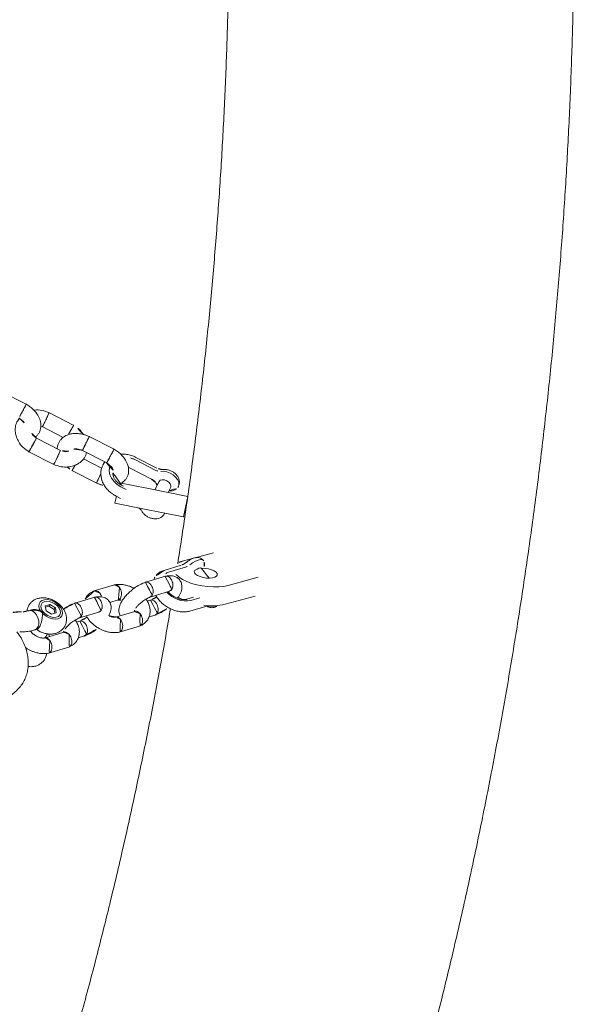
# Model space of a CAD drawing. Extents: x 5459245 to 5462690, y 5971016 to 5972523.
# Tile 158 of 198: x 5462453.637 to 5462453.851, y 5972212.825 to 5972213.204. Entities that reach past the tile are written whole.
import ezdxf

# ---------------------------------------------------------------- set-up
doc = ezdxf.new("R2010")
doc.units = 0
doc.layers.add('A_MAŁA ARCHITEKTURA', color=195, linetype='CONTINUOUS', lineweight=9)

# ---------------------------------------------------------------- blocks, each defined once
blk = doc.blocks.new('A$C43995eb0')
at = {"layer": 'A_MAŁA ARCHITEKTURA', "linetype": 'Continuous'}
for p, q in [((1561.73, 980.38), (1569.81, 971.51)), ((1554.8, 978.02), (1562.88, 969.15)), ((1578.34, 960.58), (1573.64, 965.52)), ((1563.69, 961.4), (1561.69, 957.07)), ((1574.61, 959), (1572.06, 961.69)), ((1572.99, 959.41), (1574.84, 957.47)), ((1559.17, 953.01), (1554.2, 958.45)), ((1562.28, 949.58), (1559.57, 952.57)), ((1564.12, 951.37), (1568.82, 946.43)), ((1564.22, 949.51), (1568.92, 944.56)), ((1580.51, 944.46), (1575.11, 950.14)), ((1587.5, 947.56), (1585.79, 949.36)), ((1570.71, 946.06), (1576.22, 940.26)), ((1581.5, 945.16), (1582.42, 944.19)), ((1597.97, 940.02), (1592.37, 945.91)), ((1539.48, 939.77), (1547.19, 941.92)), ((1547.19, 941.92), (1547.1, 942.22)), ((1551.51, 926.45), (1547.19, 941.92)), ((1588.12, 941.68), (1593.48, 936.04)), ((1543.8, 924.3), (1539.48, 939.77)), ((1589.46, 931.57), (1587.11, 934.05)), ((1541.57, 932.28), (1539.28, 932.28)), ((1582.62, 930.06), (1588.22, 924.17)), ((1600.12, 923.83), (1594.72, 929.52)), ((1539.28, 927.28), (1542.97, 927.28)), ((1554.45, 915.91), (1551.51, 926.45)), ((1590.31, 925.44), (1595.83, 919.64)), ((1607.11, 926.94), (1605.4, 928.73)), ((1617.57, 919.4), (1611.98, 925.29)), ((1535.13, 924.19), (1535.13, 915.08)), ((1536.08, 924.19), (1536.08, 915.08)), ((1539.84, 915.08), (1539.84, 924.19)), ((1546.71, 913.88), (1543.8, 924.3)), ((1601.11, 924.54), (1602.03, 923.57)), ((1607.72, 921.06), (1613.09, 915.41)), ((1547.17, 915.89), (1547.17, 915.08)), ((1547.82, 915.08), (1547.82, 917.39)), ((1551.88, 915.08), (1551.88, 917.03)), ((1551.88, 915.19), (1554.45, 915.91)), ((1599.98, 917), (1599.99, 916.78)), ((1600.89, 913.82), (1602.37, 914.96)), ((1602.73, 914.59), (1601.66, 913.77)), ((1602.37, 914.96), (1603.66, 913.61)), ((1604.1, 916.68), (1604.06, 916.72)), ((1610.99, 916.03), (1611.77, 916.8)), ((1612.98, 915.53), (1611.15, 915.66)), ((1600.71, 911.34), (1600.89, 913.82)), ((1600.71, 911.34), (1602, 909.99)), ((1600.71, 911.34), (1601.47, 911.28)), ((1600.89, 913.82), (1601.66, 913.77)), ((1601.66, 913.77), (1601.47, 911.28)), ((1602.41, 910.3), (1601.47, 911.28)), ((1603.47, 911.13), (1602, 909.99)), ((1603.66, 913.61), (1603.47, 911.13)), ((1612.07, 910.58), (1611.37, 911.31)), ((1603.4, 907.99), (1603.46, 908.03)), ((1536.15, 906.17), (1536.15, 895.32)), ((1542.15, 895.6), (1542.15, 906.05)), ((1544.85, 905.22), (1544.85, 897.32)), ((1550.85, 895.39), (1550.85, 906.24)), ((1605.77, 905.98), (1606.47, 905.25)), ((1606.82, 904.61), (1607.82, 903.55)), ((1607.79, 903.59), (1607.93, 903.5)), ((1535.03, 888.22), (1535.03, 877.37)), ((1545.98, 888.04), (1545.98, 877.62)), ((1551.98, 877.33), (1551.98, 888.18)), ((1541.03, 877.52), (1541.03, 886.67)), ((1541.14, 877), (1541.06, 877.62)), ((1536.15, 868.17), (1536.15, 857.32))]:
    blk.add_line(p, q, dxfattribs=at)
at = {"layer": 'A_MAŁA ARCHITEKTURA', "linetype": 'Continuous', "flags": 128}
for points in [[(1562.88, 969.15), (1563.96, 967.82), (1564.99, 966.22), (1565.96, 964.42), (1566.82, 962.46), (1567.55, 960.41), (1568.13, 958.33), (1568.55, 956.28), (1568.78, 954.32), (1568.82, 952.52), (1568.68, 950.92), (1568.34, 949.58), (1568.23, 949.29)], [(1561.56, 957.16), (1561.55, 957.19), (1561.03, 958.32), (1560.63, 959.54), (1560.4, 960.74), (1560.33, 961.84), (1560.46, 962.73), (1560.75, 963.35), (1561.19, 963.65), (1561.75, 963.6), (1562.37, 963.21), (1563.01, 962.5), (1563.61, 961.55), (1564.13, 960.42), (1564.53, 959.2), (1564.77, 957.99), (1564.83, 956.9)], [(1558.68, 956.47), (1558.61, 956.35), (1558.56, 955.81), (1558.84, 955.16), (1559.42, 954.45), (1560.28, 953.72), (1561.34, 953.03), (1562.52, 952.43)], [(1561.69, 957.07), (1561.7, 956.67), (1562.05, 956.16), (1562.69, 955.63), (1563.48, 955.18)], [(1564.83, 956.9), (1564.71, 956.01), (1564.41, 955.39), (1563.97, 955.09), (1563.44, 955.13)], [(1575.75, 955.97), (1575.75, 954.87), (1575.7, 954.04)], [(1538.05, 934.73), (1537.63, 934.78), (1536.81, 934.6), (1536.04, 934.08), (1535.39, 933.25), (1534.9, 932.17), (1534.6, 930.92), (1534.52, 929.59), (1534.66, 928.28), (1535.02, 927.07), (1535.56, 926.05)], [(1549.19, 934.77), (1549.38, 934.78), (1549.39, 934.78)], [(1539.28, 932.28), (1538.68, 932.09), (1538.18, 931.55), (1537.84, 930.73), (1537.72, 929.78), (1537.84, 928.82), (1538.18, 928.01), (1538.68, 927.47), (1539.28, 927.28), (1539.28, 927.28)], [(1542.47, 907.61), (1543.26, 907.77), (1544.5, 908.32), (1545.61, 909.21), (1546.54, 910.4), (1547.24, 911.82), (1547.67, 913.41), (1547.82, 915.08)], [(1605.14, 914.76), (1604.69, 915.87), (1604.05, 916.73), (1603.27, 917.28), (1602.41, 917.47), (1601.54, 917.29), (1600.71, 916.75), (1599.99, 915.89), (1599.44, 914.79), (1599.08, 913.51), (1598.96, 912.15), (1599.08, 910.82), (1599.43, 909.61), (1599.98, 908.61), (1600.69, 907.9), (1601.52, 907.53), (1602.39, 907.53), (1603.25, 907.89), (1604.03, 908.59), (1604.68, 909.58), (1605.13, 910.79), (1605.37, 912.12), (1605.38, 913.47), (1605.14, 914.76)], [(1604.32, 910.23), (1604.69, 911.35), (1604.85, 912.57), (1604.76, 913.78), (1604.45, 914.88), (1603.93, 915.76), (1603.27, 916.35), (1602.5, 916.6), (1601.71, 916.48), (1600.95, 916), (1600.31, 915.21), (1599.84, 914.18), (1599.57, 912.99), (1599.53, 911.76), (1599.73, 910.6), (1600.15, 909.6), (1600.75, 908.85), (1601.48, 908.43), (1602.27, 908.37), (1603.05, 908.67), (1603.75, 909.31), (1604.32, 910.23)], [(1606.44, 905.28), (1606.12, 905.78), (1605.96, 906.64), (1606.11, 907.62), (1606.58, 908.64), (1607.31, 909.58), (1608.23, 910.36)], [(1608.23, 910.36), (1609.25, 910.9), (1610.28, 911.15), (1611.2, 911.08), (1611.94, 910.7), (1612.08, 910.56)]]:
    blk.add_lwpolyline(points, dxfattribs=at)
at = {"layer": 'A_MAŁA ARCHITEKTURA', "linetype": 'Continuous'}
for centre, radius, start, end in [((1551.61, 956.26), 23.75, 19.7635, 39.9642), ((1566.93, 953.08), 9.69, 337.3649, 37.5967), ((1560.54, 947.7), 5.13, 45.7191, 67.2515), ((1566.4, 952.46), 5.02, 214.8965, 267.5254), ((1571.47, 948.73), 3.51, 221.0761, 268.2551), ((1532.76, 924.27), 3.32, 358.6183, 32.4728), ((1545.01, 915), 8.94, 179.5342, 209.2028)]:
    blk.add_arc(centre, radius, start, end, dxfattribs=at)
for points, knots in [([(2041.28, 1160.34), (2037.12, 1160.29), (2025.22, 1160.14), (2005.58, 1159.65), (1982.35, 1158.76), (1959.14, 1157.56), (1935.95, 1156.04), (1912.77, 1154.21), (1889.62, 1152.06), (1866.49, 1149.6), (1843.39, 1146.82), (1820.32, 1143.73), (1797.29, 1140.32), (1774.3, 1136.61), (1751.36, 1132.58), (1728.46, 1128.23), (1705.61, 1123.58), (1682.81, 1118.62), (1660.07, 1113.35), (1637.4, 1107.77), (1614.78, 1101.88), (1592.24, 1095.68), (1569.77, 1089.18), (1547.37, 1082.37), (1525.05, 1075.26), (1502.81, 1067.85), (1480.65, 1060.13), (1458.58, 1052.11), (1436.61, 1043.8), (1414.73, 1035.18), (1392.95, 1026.27), (1371.26, 1017.06), (1349.69, 1007.56), (1328.22, 997.76), (1306.86, 987.68), (1285.62, 977.3), (1264.5, 966.64), (1243.5, 955.68), (1222.62, 944.45), (1201.87, 932.93), (1181.25, 921.13), (1160.77, 909.05), (1140.42, 896.69), (1120.21, 884.05), (1100.15, 871.14), (1080.23, 857.96), (1060.46, 844.51), (1040.85, 830.79), (1021.39, 816.8), (1002.08, 802.55), (982.94, 788.04), (963.97, 773.27), (945.16, 758.24), (926.52, 742.96), (908.06, 727.42), (889.77, 711.64), (871.66, 695.6), (853.73, 679.32), (835.99, 662.8), (818.43, 646.04), (801.07, 629.03), (784.45, 612.38), (773.72, 601.3), (768.63, 596.05)], [0, 0, 0, 0, 0.008873, 0.025401, 0.041929, 0.058457, 0.074985, 0.091514, 0.108042, 0.124571, 0.1411, 0.157629, 0.174159, 0.190689, 0.20722, 0.223751, 0.240282, 0.256814, 0.273347, 0.28988, 0.306414, 0.322948, 0.339484, 0.35602, 0.372556, 0.389094, 0.405632, 0.422171, 0.438711, 0.455252, 0.471794, 0.488336, 0.50488, 0.521424, 0.53797, 0.554516, 0.571064, 0.587612, 0.604161, 0.620712, 0.637263, 0.653816, 0.670369, 0.686924, 0.70348, 0.720036, 0.736594, 0.753153, 0.769713, 0.786274, 0.802835, 0.819398, 0.835962, 0.852527, 0.869093, 0.88566, 0.902228, 0.918797, 0.935367, 0.951938, 0.968509, 0.985082, 1, 1, 1, 1]), ([(1580.93, 953.43), (1582.61, 953.97), (1591.44, 956.8), (1607.48, 961.62), (1629.06, 967.88), (1650.72, 973.81), (1672.44, 979.44), (1694.23, 984.76), (1716.07, 989.77), (1737.98, 994.47), (1759.93, 998.87), (1781.94, 1002.95), (1803.99, 1006.72), (1826.08, 1010.16), (1843.65, 1012.7), (1853.86, 1013.99), (1856.69, 1014.34)], [0, 0, 0, 0, 0.018672, 0.097902, 0.177136, 0.256376, 0.335619, 0.414867, 0.494119, 0.573376, 0.652635, 0.731899, 0.811166, 0.890435, 0.969708, 1, 1, 1, 1]), ([(1573.7, 965.64), (1573.72, 965.76), (1573.79, 966.15), (1573.65, 966.81), (1573.35, 967.56), (1572.84, 968.26), (1572.17, 968.92), (1571.57, 969.31), (1571.27, 969.5)], [0, 0, 0, 0, 0.072089, 0.23838, 0.403392, 0.581758, 0.791637, 1, 1, 1, 1]), ([(1573.64, 965.52), (1573.58, 965.58), (1573.46, 965.72), (1573.45, 965.74), (1573.45, 965.75)], [0, 0, 0, 0, 0.455831, 1, 1, 1, 1]), ([(1579, 946.05), (1579.27, 946.52), (1579.83, 947.47), (1580.42, 949.09), (1580.82, 950.82), (1580.99, 952.61), (1580.94, 954.4), (1580.66, 956.14), (1580.14, 957.79), (1579.41, 959.24), (1578.76, 960.13), (1578.38, 960.53), (1578.34, 960.58)], [0, 0, 0, 0, 0.108188, 0.21784, 0.32758, 0.437337, 0.547407, 0.65811, 0.769854, 0.882853, 0.985534, 1, 1, 1, 1]), ([(1558.64, 956.34), (1558.56, 956.18), (1558.35, 955.75), (1558.31, 954.99), (1558.46, 954.17), (1558.81, 953.43), (1559.34, 952.73), (1560.09, 952.04), (1560.96, 951.47), (1561.58, 951.18), (1561.83, 951.06)], [0, 0, 0, 0, 0.074813, 0.201863, 0.319287, 0.437248, 0.566472, 0.719795, 0.889288, 1, 1, 1, 1]), ([(1560.49, 957.66), (1560.31, 957.62), (1559.86, 957.51), (1559.21, 957.12), (1558.86, 956.68), (1558.69, 956.47)], [0, 0, 0, 0, 0.253378, 0.648167, 1, 1, 1, 1]), ([(1574.84, 957.47), (1574.92, 957.38), (1575.14, 957.13), (1575.52, 956.5), (1575.9, 955.52), (1576.14, 954.35), (1576.23, 953.07), (1576.13, 951.76), (1575.9, 950.61), (1575.66, 949.98), (1575.56, 949.72)], [0, 0, 0, 0, 0.068332, 0.205297, 0.34239, 0.480373, 0.620026, 0.760768, 0.901596, 1, 1, 1, 1]), ([(1576.14, 953.98), (1575.76, 954.06), (1574.56, 954.3), (1572.78, 954.12), (1571.02, 953.47), (1569.9, 952.4), (1569.31, 951.29), (1569.02, 950.07), (1569.21, 948.66), (1569.85, 947.18), (1570.47, 946.38), (1570.79, 945.97)], [0, 0, 0, 0, 0.075028, 0.237802, 0.386467, 0.50626, 0.567352, 0.658564, 0.806421, 0.900091, 1, 1, 1, 1]), ([(1585.83, 949.32), (1585.21, 949.86), (1584.04, 950.87), (1582.24, 951.96), (1581.2, 952.41), (1580.95, 952.52)], [0, 0, 0, 0, 0.4571788, 0.8675427, 1, 1, 1, 1]), ([(1248.66, 806.38), (1250.68, 807.56), (1259.28, 812.59), (1274.57, 821.19), (1294.55, 832.17), (1314.66, 842.84), (1334.89, 853.23), (1355.24, 863.33), (1375.71, 873.15), (1396.29, 882.67), (1416.97, 891.9), (1437.77, 900.84), (1458.66, 909.49), (1479.65, 917.84), (1500.74, 925.89), (1521.92, 933.64), (1543.07, 941.07), (1557.21, 945.76), (1564.23, 948.09)], [0, 0, 0, 0, 0.020118, 0.085475, 0.150837, 0.216204, 0.281575, 0.346952, 0.412334, 0.47772, 0.543111, 0.608507, 0.673908, 0.739313, 0.804723, 0.870137, 0.935556, 1, 1, 1, 1]), ([(1561.83, 951.06), (1561.99, 950.99), (1562.46, 950.77), (1563.18, 950.35), (1563.85, 949.87), (1564.11, 949.62), (1564.22, 949.51)], [0, 0, 0, 0, 0.158556, 0.464551, 0.763742, 1, 1, 1, 1]), ([(1570.78, 946.05), (1570.7, 946.12), (1570.45, 946.34), (1570.3, 946.94), (1570.35, 947.62), (1570.54, 948.18), (1570.75, 948.6), (1571.12, 949.14), (1571.71, 949.75), (1572.56, 950.3), (1573.38, 950.57), (1573.89, 950.59), (1574.1, 950.57), (1574.11, 950.57)], [0, 0, 0, 0, 0.05611, 0.185807, 0.315479, 0.379605, 0.443726, 0.507847, 0.637485, 0.767139, 0.89684, 0.99482, 1, 1, 1, 1]), ([(1575.14, 950.07), (1575, 950.2), (1574.74, 950.45), (1574.33, 950.55), (1574.12, 950.57), (1574.11, 950.57)], [0, 0, 0, 0, 0.505795, 0.975188, 1, 1, 1, 1]), ([(1581.55, 945.14), (1581.53, 945.15), (1581.32, 945.28), (1581.15, 945.76), (1581.1, 946.51), (1581.33, 947.23), (1581.7, 947.92), (1582.22, 948.59), (1583.01, 949.24), (1583.86, 949.67), (1584.46, 949.78), (1584.75, 949.78), (1584.79, 949.77), (1584.8, 949.77)], [0, 0, 0, 0, 0.016646, 0.145055, 0.273444, 0.401796, 0.465266, 0.593588, 0.721921, 0.85029, 0.978701, 0.994872, 1, 1, 1, 1]), ([(1585.71, 949.38), (1585.67, 949.44), (1585.49, 949.66), (1585.14, 949.74), (1584.86, 949.77), (1584.81, 949.77), (1584.8, 949.77)], [0, 0, 0, 0, 0.2181006, 0.8888544, 0.9732084, 1, 1, 1, 1]), ([(1568.92, 944.56), (1569.14, 944.35), (1569.68, 943.82), (1570.67, 943.19), (1571.8, 942.72), (1572.57, 942.66), (1572.91, 942.63)], [0, 0, 0, 0, 0.197268, 0.48841, 0.771535, 1, 1, 1, 1]), ([(1576.31, 940.24), (1576.22, 940.32), (1575.96, 940.53), (1575.82, 941.13), (1575.88, 941.8), (1576.08, 942.37), (1576.29, 942.78), (1576.64, 943.33), (1577.22, 943.96), (1578.04, 944.53), (1578.83, 944.83), (1579.32, 944.88), (1579.52, 944.87), (1579.53, 944.87)], [0, 0, 0, 0, 0.070258, 0.198011, 0.32574, 0.388905, 0.452064, 0.515224, 0.642919, 0.770629, 0.898386, 0.994897, 1, 1, 1, 1]), ([(1579.32, 946.65), (1579.56, 946.53), (1580.13, 946.24), (1580.92, 945.67), (1581.39, 945.25), (1581.63, 945.04)], [0, 0, 0, 0, 0.2580871, 0.6120722, 1, 1, 1, 1]), ([(1580.45, 944.47), (1580.34, 944.58), (1580.1, 944.8), (1579.74, 944.86), (1579.54, 944.87), (1579.53, 944.87)], [0, 0, 0, 0, 0.478705, 0.973828, 1, 1, 1, 1]), ([(1586.81, 941.48), (1586.67, 941.5), (1586.2, 941.56), (1585.14, 941.85), (1583.6, 942.43), (1582.19, 943.19), (1581.09, 943.94), (1580.63, 944.36), (1580.38, 944.58)], [0, 0, 0, 0, 0.07386, 0.244024, 0.454648, 0.705219, 0.845866, 1, 1, 1, 1]), ([(1592.39, 945.89), (1592.11, 946.13), (1591.56, 946.59), (1590.51, 947.16), (1589.4, 947.52), (1588.25, 947.63), (1587.25, 947.57), (1586.2, 947.31), (1585.06, 946.81), (1583.86, 945.96), (1582.76, 944.83), (1582.18, 943.85), (1581.91, 943.4)], [0, 0, 0, 0, 0.0829074, 0.1630191, 0.2889161, 0.3710244, 0.4480747, 0.5341947, 0.6341933, 0.7514042, 0.8850017, 1, 1, 1, 1]), ([(1587.99, 943.92), (1588, 943.93), (1588.13, 944.23), (1588.48, 944.82), (1589.19, 945.55), (1590.03, 946.08), (1590.76, 946.31), (1591.3, 946.34), (1591.67, 946.29), (1592.07, 946.17), (1592.27, 945.97), (1592.38, 945.85)], [0, 0, 0, 0, 0.006386, 0.166304, 0.326219, 0.486116, 0.645982, 0.725039, 0.80409, 0.883141, 1, 1, 1, 1]), ([(1572.91, 942.63), (1573.02, 942.61), (1573.37, 942.55), (1573.71, 942.61), (1573.95, 942.66)], [0, 0, 0, 0, 0.319482, 1, 1, 1, 1]), ([(1587.99, 943.92), (1587.99, 943.91), (1587.86, 943.61), (1587.7, 943.01), (1587.79, 942.24), (1587.97, 941.76), (1588.17, 941.63), (1588.17, 941.63)], [0, 0, 0, 0, 0.01304, 0.339569, 0.666099, 0.992609, 1, 1, 1, 1]), ([(1587.8, 941.37), (1587.87, 941.43), (1588.09, 941.62), (1588.09, 941.62), (1588.19, 941.61), (1588.21, 941.6)], [0, 0, 0, 0, 0.2957882, 0.8877239, 1, 1, 1, 1]), ([(1593.41, 938.22), (1593.41, 938.23), (1593.56, 938.52), (1593.93, 939.08), (1594.68, 939.78), (1595.55, 940.28), (1596.28, 940.49), (1596.83, 940.52), (1597.2, 940.48), (1597.63, 940.34), (1597.85, 940.12), (1597.99, 939.97)], [0, 0, 0, 0, 0.006209, 0.161677, 0.317143, 0.472591, 0.628009, 0.704867, 0.781718, 0.85857, 1, 1, 1, 1]), ([(1576.19, 940.29), (1576.8, 939.76), (1577.97, 938.74), (1580.2, 937.44), (1582.29, 936.51), (1584.58, 935.77), (1586.92, 935.34), (1589.23, 935.49), (1591.01, 936.12), (1591.81, 937.03), (1592.16, 937.42)], [0, 0, 0, 0, 0.143392, 0.272101, 0.385494, 0.484178, 0.641241, 0.77844, 0.903747, 1, 1, 1, 1]), ([(1580.38, 937.4), (1580.37, 936.9), (1580.36, 935.92), (1580.6, 934.44), (1580.95, 933.11), (1581.43, 931.92), (1581.97, 930.9), (1582.43, 930.31), (1582.66, 930.01)], [0, 0, 0, 0, 0.177609, 0.345492, 0.539033, 0.68274, 0.838327, 1, 1, 1, 1]), ([(1593.41, 938.22), (1593.4, 938.21), (1593.26, 937.93), (1593.09, 937.36), (1593.09, 936.63), (1593.32, 936.29), (1593.42, 936.14)], [0, 0, 0, 0, 0.013895, 0.361836, 0.709778, 1, 1, 1, 1]), ([(1598.17, 925.89), (1598.4, 926.23), (1598.91, 926.98), (1599.45, 928.27), (1599.84, 929.52), (1600.09, 930.73), (1600.27, 932.24), (1600.25, 933.93), (1600, 935.65), (1599.64, 936.97), (1599.16, 938.16), (1598.62, 939.18), (1598.16, 939.77), (1597.93, 940.07)], [0, 0, 0, 0, 0.083272, 0.186888, 0.269646, 0.333147, 0.421063, 0.560386, 0.650129, 0.753588, 0.830407, 0.913577, 1, 1, 1, 1]), ([(1537.61, 934.74), (1537.46, 934.74), (1536.96, 934.78), (1536.17, 934.5), (1535.31, 933.97), (1534.61, 933.23), (1534.06, 932.3), (1533.69, 931.2), (1533.54, 929.96), (1533.63, 928.68), (1533.95, 927.48), (1534.35, 926.8), (1534.54, 926.49)], [0, 0, 0, 0, 0.044398, 0.1431, 0.238247, 0.334732, 0.436517, 0.545272, 0.658852, 0.774839, 0.894577, 1, 1, 1, 1]), ([(1540.85, 932.28), (1540.73, 932.54), (1540.46, 933.13), (1539.79, 933.86), (1538.98, 934.46), (1538.36, 934.63), (1538.07, 934.71)], [0, 0, 0, 0, 0.217844, 0.499139, 0.766534, 1, 1, 1, 1]), ([(1552.47, 926.49), (1552.6, 926.71), (1552.95, 927.26), (1553.29, 928.27), (1553.47, 929.5), (1553.4, 930.79), (1553.08, 932), (1552.54, 933.04), (1551.82, 933.87), (1550.96, 934.44), (1550.13, 934.76), (1549.59, 934.74), (1549.39, 934.73)], [0, 0, 0, 0, 0.0751958, 0.1850383, 0.2983879, 0.4141696, 0.5335799, 0.6432616, 0.7469944, 0.8456936, 0.9420581, 1, 1, 1, 1]), ([(1582.59, 932.2), (1582.6, 932.21), (1582.61, 932.23), (1582.63, 932.28), (1582.73, 932.46), (1583, 932.89), (1583.56, 933.51), (1584.39, 934.09), (1585.28, 934.44), (1585.99, 934.52), (1586.59, 934.4), (1586.96, 934.27), (1587.08, 934.06), (1587.09, 934.04)], [0, 0, 0, 0, 0.006389, 0.011224, 0.03057, 0.108195, 0.265068, 0.425047, 0.585001, 0.74491, 0.823983, 0.983854, 1, 1, 1, 1]), ([(1587.25, 933.87), (1587.17, 933.98), (1587.01, 934.2), (1586.82, 934.57), (1586.64, 934.98), (1586.57, 935.33), (1586.54, 935.52)], [0, 0, 0, 0, 0.268574, 0.504076, 0.72691, 1, 1, 1, 1]), ([(1594.22, 933.53), (1593.59, 933.52), (1592.25, 933.51), (1590.62, 932.84), (1589.51, 931.78), (1588.92, 930.67), (1588.63, 929.44), (1588.81, 928.04), (1589.45, 926.56), (1590.08, 925.76), (1590.4, 925.35)], [0, 0, 0, 0, 0.1495494, 0.3154276, 0.4490907, 0.5172565, 0.6190297, 0.7840068, 0.8885227, 1, 1, 1, 1]), ([(1593.34, 936.21), (1593.42, 936.1), (1593.58, 935.89), (1593.77, 935.51), (1594.01, 934.91), (1594.22, 934.07), (1594.24, 933.28), (1594.25, 932.94)], [0, 0, 0, 0, 0.154316, 0.289628, 0.417662, 0.753405, 1, 1, 1, 1]), ([(1582.59, 932.2), (1582.59, 932.19), (1582.58, 932.17), (1582.55, 932.12), (1582.47, 931.94), (1582.32, 931.51), (1582.26, 930.86), (1582.39, 930.29), (1582.63, 930.1), (1582.7, 930.04)], [0, 0, 0, 0, 0.01303, 0.022892, 0.062347, 0.220662, 0.540604, 0.866852, 1, 1, 1, 1]), ([(1590.38, 925.43), (1590.31, 925.5), (1590.06, 925.72), (1589.91, 926.32), (1589.96, 927), (1590.15, 927.56), (1590.36, 927.98), (1590.72, 928.52), (1591.31, 929.13), (1592.17, 929.68), (1592.99, 929.94), (1593.5, 929.97), (1593.71, 929.95), (1593.72, 929.95)], [0, 0, 0, 0, 0.05611, 0.185807, 0.315479, 0.379605, 0.443726, 0.507847, 0.637485, 0.767139, 0.89684, 0.99482, 1, 1, 1, 1]), ([(1594.75, 929.45), (1594.61, 929.58), (1594.34, 929.83), (1593.93, 929.93), (1593.73, 929.95), (1593.72, 929.95)], [0, 0, 0, 0, 0.505795, 0.975188, 1, 1, 1, 1]), ([(1605.43, 928.7), (1604.82, 929.24), (1603.65, 930.25), (1601.74, 931.4), (1600.58, 931.89), (1600.22, 932.05)], [0, 0, 0, 0, 0.431787, 0.819359, 1, 1, 1, 1]), ([(1601.16, 924.52), (1601.13, 924.53), (1600.92, 924.66), (1600.75, 925.14), (1600.71, 925.89), (1600.93, 926.61), (1601.31, 927.3), (1601.83, 927.97), (1602.61, 928.62), (1603.47, 929.05), (1604.06, 929.16), (1604.36, 929.15), (1604.4, 929.15), (1604.41, 929.15)], [0, 0, 0, 0, 0.016646, 0.145055, 0.273444, 0.401796, 0.465266, 0.593588, 0.721921, 0.85029, 0.978701, 0.994872, 1, 1, 1, 1]), ([(1605.32, 928.76), (1605.27, 928.82), (1605.1, 929.04), (1604.75, 929.12), (1604.46, 929.15), (1604.42, 929.15), (1604.41, 929.15)], [0, 0, 0, 0, 0.2181006, 0.8888544, 0.9732084, 1, 1, 1, 1]), ([(1534.54, 926.49), (1534.59, 926.42), (1534.71, 926.22), (1534.94, 925.69), (1535.1, 924.94), (1535.12, 924.42), (1535.13, 924.19)], [0, 0, 0, 0, 0.154698, 0.450023, 0.755983, 1, 1, 1, 1]), ([(1539.84, 924.19), (1539.84, 924.34), (1539.85, 924.79), (1539.98, 925.5), (1540.21, 926.13), (1540.36, 926.37), (1540.42, 926.46)], [0, 0, 0, 0, 0.158649, 0.477804, 0.791003, 1, 1, 1, 1]), ([(1540.42, 926.46), (1540.57, 926.68), (1540.75, 926.93), (1540.85, 927.23), (1540.86, 927.28)], [0, 0, 0, 0, 0.850273, 1, 1, 1, 1]), ([(1551.94, 924.91), (1551.97, 925.11), (1552.03, 925.59), (1552.25, 926.15), (1552.4, 926.39), (1552.47, 926.49)], [0, 0, 0, 0, 0.293168, 0.714451, 1, 1, 1, 1]), ([(1588.01, 926.5), (1588, 926.49), (1587.88, 926.19), (1587.72, 925.59), (1587.8, 924.81), (1588.02, 924.3), (1588.27, 924.16), (1588.32, 924.13)], [0, 0, 0, 0, 0.01211, 0.315351, 0.61859, 0.921791, 1, 1, 1, 1]), ([(1588.01, 926.5), (1588.01, 926.52), (1588.14, 926.81), (1588.41, 927.3), (1588.81, 927.68), (1588.96, 927.82)], [0, 0, 0, 0, 0.02411, 0.627848, 1, 1, 1, 1]), ([(1598.43, 926.3), (1598.84, 926.09), (1599.59, 925.71), (1600.53, 925.05), (1600.99, 924.63), (1601.24, 924.42)], [0, 0, 0, 0, 0.373742, 0.672545, 1, 1, 1, 1]), ([(1611.99, 925.27), (1611.71, 925.51), (1611.16, 925.97), (1610.11, 926.54), (1609.01, 926.9), (1607.86, 927.01), (1606.86, 926.95), (1605.81, 926.69), (1604.66, 926.19), (1603.47, 925.34), (1602.37, 924.21), (1601.79, 923.23), (1601.52, 922.78)], [0, 0, 0, 0, 0.0829074, 0.1630191, 0.2889161, 0.3710244, 0.4480747, 0.5341947, 0.6341933, 0.7514042, 0.8850017, 1, 1, 1, 1]), ([(1607.6, 923.3), (1607.6, 923.31), (1607.73, 923.61), (1608.08, 924.2), (1608.8, 924.93), (1609.64, 925.46), (1610.36, 925.69), (1610.9, 925.72), (1611.27, 925.67), (1611.67, 925.55), (1611.87, 925.35), (1611.99, 925.23)], [0, 0, 0, 0, 0.006386, 0.166304, 0.326219, 0.486116, 0.645982, 0.725039, 0.80409, 0.883141, 1, 1, 1, 1]), ([(1588.2, 924.19), (1588.48, 923.96), (1589.03, 923.5), (1590.08, 922.92), (1591.19, 922.57), (1592.27, 922.45), (1592.84, 922.5), (1593.09, 922.52)], [0, 0, 0, 0, 0.192367, 0.378248, 0.670363, 0.860876, 1, 1, 1, 1]), ([(1595.91, 919.62), (1595.82, 919.69), (1595.56, 919.91), (1595.42, 920.51), (1595.49, 921.18), (1595.68, 921.74), (1595.89, 922.16), (1596.25, 922.71), (1596.83, 923.34), (1597.65, 923.91), (1598.44, 924.21), (1598.92, 924.26), (1599.12, 924.25), (1599.13, 924.25)], [0, 0, 0, 0, 0.070258, 0.198011, 0.32574, 0.388905, 0.452064, 0.515224, 0.642919, 0.770629, 0.898386, 0.994897, 1, 1, 1, 1]), ([(1600.06, 923.85), (1599.94, 923.96), (1599.71, 924.17), (1599.34, 924.24), (1599.14, 924.25), (1599.13, 924.25)], [0, 0, 0, 0, 0.478705, 0.973828, 1, 1, 1, 1]), ([(1606.42, 920.86), (1606.28, 920.88), (1605.81, 920.94), (1604.74, 921.23), (1603.21, 921.81), (1601.8, 922.57), (1600.7, 923.32), (1600.23, 923.74), (1599.99, 923.96)], [0, 0, 0, 0, 0.07386, 0.244024, 0.454648, 0.705219, 0.845866, 1, 1, 1, 1]), ([(1607.6, 923.3), (1607.59, 923.29), (1607.47, 922.99), (1607.31, 922.39), (1607.39, 921.62), (1607.57, 921.14), (1607.77, 921.01), (1607.78, 921.01)], [0, 0, 0, 0, 0.01304, 0.339569, 0.666099, 0.992609, 1, 1, 1, 1]), ([(1595.79, 919.67), (1596.41, 919.14), (1597.58, 918.13), (1599.15, 917.15), (1599.96, 916.79), (1599.99, 916.78)], [0, 0, 0, 0, 0.519448, 0.985705, 1, 1, 1, 1]), ([(1611.55, 911.12), (1611.6, 911.55), (1611.72, 912.53), (1611.59, 914.06), (1611.23, 915.59), (1610.63, 916.96), (1609.84, 918.12), (1608.87, 919.05), (1607.77, 919.73), (1606.53, 920.17), (1605.21, 920.3), (1603.9, 920.12), (1602.69, 919.65), (1601.6, 918.94), (1600.64, 918.01), (1599.83, 916.85), (1599.2, 915.5), (1598.77, 914), (1598.58, 912.4), (1598.64, 910.77), (1598.96, 909.17), (1599.55, 907.72), (1600.35, 906.5), (1601.3, 905.55), (1602.39, 904.83), (1603.62, 904.37), (1604.94, 904.22), (1606.04, 904.31), (1606.63, 904.54), (1606.82, 904.61)], [0, 0, 0, 0, 0.033514, 0.075293, 0.117982, 0.157143, 0.194959, 0.231229, 0.266367, 0.300892, 0.338141, 0.373941, 0.408889, 0.443929, 0.479945, 0.517584, 0.556951, 0.597521, 0.638599, 0.680229, 0.722706, 0.766372, 0.804342, 0.840759, 0.87599, 0.910556, 0.947982, 0.983894, 1, 1, 1, 1]), ([(1607.4, 920.75), (1607.48, 920.81), (1607.7, 921), (1607.7, 921), (1607.8, 920.99), (1607.82, 920.98)], [0, 0, 0, 0, 0.2957882, 0.8877239, 1, 1, 1, 1]), ([(1613.01, 917.6), (1613.02, 917.61), (1613.16, 917.9), (1613.54, 918.46), (1614.29, 919.15), (1615.15, 919.66), (1615.89, 919.87), (1616.43, 919.9), (1616.81, 919.85), (1617.24, 919.72), (1617.45, 919.5), (1617.59, 919.35)], [0, 0, 0, 0, 0.006209, 0.161677, 0.317143, 0.472591, 0.628009, 0.704867, 0.781718, 0.85857, 1, 1, 1, 1]), ([(1619.72, 910.52), (1619.76, 910.8), (1619.89, 911.8), (1619.85, 913.31), (1619.6, 915.02), (1619.25, 916.35), (1618.77, 917.54), (1618.22, 918.56), (1617.77, 919.15), (1617.53, 919.45)], [0, 0, 0, 0, 0.084672, 0.304949, 0.446837, 0.61041, 0.731865, 0.863361, 1, 1, 1, 1]), ([(1625.77, 914.72), (1625.61, 915.11), (1625.28, 915.94), (1624.51, 917.02), (1623.56, 917.95), (1622.45, 918.64), (1621.21, 919.08), (1619.9, 919.2), (1618.8, 919.08), (1618.21, 918.84), (1618.03, 918.76)], [0, 0, 0, 0, 0.125054, 0.267136, 0.403412, 0.535432, 0.665152, 0.805106, 0.939616, 1, 1, 1, 1]), ([(1535.13, 915.08), (1535.14, 914.74), (1535.16, 913.8), (1535.42, 912.28), (1535.92, 910.66), (1536.45, 909.72), (1536.69, 909.29)], [0, 0, 0, 0, 0.16474, 0.456572, 0.749705, 1, 1, 1, 1]), ([(1546.49, 914.68), (1545.92, 914.96), (1545.01, 915.4), (1543.62, 915.55), (1542.48, 915.47), (1541.37, 915.15), (1540.27, 914.59), (1539.07, 913.66), (1537.72, 911.98), (1536.78, 909.84), (1536.27, 907.7), (1536.19, 906.51), (1536.15, 905.9)], [0, 0, 0, 0, 0.120208, 0.191423, 0.269238, 0.341977, 0.410386, 0.507045, 0.639814, 0.806404, 0.901876, 1, 1, 1, 1]), ([(1539.91, 914.24), (1539.89, 914.35), (1539.84, 914.63), (1539.84, 914.91), (1539.84, 915.08)], [0, 0, 0, 0, 0.414469, 1, 1, 1, 1]), ([(1543.74, 905.11), (1544.14, 905.13), (1545.04, 905.18), (1546.38, 905.63), (1547.72, 906.37), (1548.93, 907.38), (1549.97, 908.62), (1550.82, 910.08), (1551.43, 911.7), (1551.81, 913.39), (1551.85, 914.53), (1551.88, 915.08)], [0, 0, 0, 0, 0.08976, 0.200872, 0.312264, 0.424905, 0.539288, 0.655372, 0.772764, 0.891002, 1, 1, 1, 1]), ([(1547.17, 915.08), (1547.16, 914.87), (1547.15, 914.24), (1546.97, 913.2), (1546.56, 912.06), (1545.99, 911.1), (1545.32, 910.39), (1544.71, 909.96), (1544.35, 909.86), (1544.22, 909.82)], [0, 0, 0, 0, 0.080158, 0.245098, 0.409574, 0.573445, 0.73756, 0.90442, 1, 1, 1, 1]), ([(1613.01, 917.6), (1613.01, 917.59), (1612.87, 917.31), (1612.69, 916.74), (1612.7, 916.01), (1612.92, 915.67), (1613.03, 915.52)], [0, 0, 0, 0, 0.013895, 0.361836, 0.709778, 1, 1, 1, 1]), ([(1612.94, 915.59), (1613.03, 915.48), (1613.19, 915.27), (1613.38, 914.89), (1613.62, 914.29), (1613.82, 913.43), (1613.88, 912.39), (1613.82, 911.31), (1613.62, 910.21), (1613.32, 909.56), (1613.19, 909.27)], [0, 0, 0, 0, 0.0859552, 0.161325, 0.2326406, 0.4196517, 0.563576, 0.6619273, 0.8474004, 1, 1, 1, 1]), ([(1647.61, 900.2), (1647.5, 900.69), (1647.18, 902.06), (1646.45, 904.22), (1645.36, 906.61), (1644.02, 908.81), (1642.5, 910.71), (1640.86, 912.28), (1639.09, 913.59), (1637.14, 914.65), (1635.03, 915.4), (1632.89, 915.81), (1630.76, 915.89), (1628.65, 915.66), (1626.61, 915.13), (1624.64, 914.31), (1622.77, 913.21), (1621.01, 911.85), (1619.36, 910.23), (1617.86, 908.35), (1616.69, 906.53), (1616.07, 905.31), (1615.84, 904.85)], [0, 0, 0, 0, 0.0320108, 0.0888, 0.1461227, 0.2035226, 0.2604368, 0.3102958, 0.3588914, 0.4115946, 0.46281, 0.5126953, 0.561652, 0.6100965, 0.6583962, 0.7070257, 0.7564286, 0.8069733, 0.8588839, 0.9121674, 0.9665906, 1, 1, 1, 1]), ([(1604.32, 910.23), (1604.32, 910.23), (1604.45, 910.27), (1604.93, 910.44), (1605.89, 910.81), (1606.9, 911.15), (1607.82, 911.41), (1608.62, 911.6), (1609.71, 911.73), (1610.64, 911.67), (1611.24, 911.5), (1611.32, 911.32), (1611.33, 911.28)], [0, 0, 0, 0, 0.001384, 0.068745, 0.241771, 0.415716, 0.431979, 0.561544, 0.68626, 0.815356, 0.960816, 1, 1, 1, 1]), ([(1605.79, 906), (1605.75, 906.03), (1605.45, 906.27), (1605.03, 907.05), (1604.58, 908.31), (1604.4, 909.43), (1604.33, 910.09), (1604.32, 910.23), (1604.32, 910.23)], [0, 0, 0, 0, 0.040258, 0.293997, 0.578488, 0.909327, 0.997379, 1, 1, 1, 1]), ([(1615.3, 905.75), (1615.01, 906.38), (1614.46, 907.56), (1613.31, 909.18), (1612.46, 910.13), (1612.08, 910.56)], [0, 0, 0, 0, 0.394102, 0.727336, 1, 1, 1, 1]), ([(1542.16, 905.95), (1542.16, 906.07), (1542.18, 906.42), (1542.29, 907.14), (1542.51, 907.99), (1542.84, 908.71), (1543.19, 909.25), (1543.45, 909.47), (1543.47, 909.48), (1543.47, 909.49)], [0, 0, 0, 0, 0.062016, 0.177125, 0.382543, 0.55718, 0.703509, 0.943456, 1, 1, 1, 1]), ([(1550.86, 905.96), (1550.83, 906.38), (1550.78, 907.21), (1550.61, 908.33), (1550.39, 908.99), (1550.3, 909.27)], [0, 0, 0, 0, 0.3691802, 0.7272387, 1, 1, 1, 1]), ([(1536.16, 906.1), (1536.16, 906.1), (1536.1, 906.11), (1536.31, 906.12), (1536.71, 906.14), (1537.18, 906.14), (1537.59, 906.14), (1538.19, 906.13), (1539.02, 906.12), (1540.04, 906.09), (1540.88, 906.06), (1541.33, 906.04), (1541.49, 906.03), (1541.5, 906.03)], [0, 0, 0, 0, 0.002018, 0.139148, 0.276251, 0.344052, 0.411848, 0.479643, 0.616711, 0.753794, 0.890928, 0.994523, 1, 1, 1, 1]), ([(1542.12, 905.96), (1542.13, 905.96), (1542.19, 905.97), (1541.97, 905.99), (1541.68, 906.02), (1541.51, 906.03), (1541.5, 906.03)], [0, 0, 0, 0, 0.131202, 0.615091, 0.980676, 1, 1, 1, 1]), ([(1542.15, 905.23), (1542.58, 905.14), (1543.11, 905.03), (1543.64, 905.09), (1543.74, 905.11)], [0, 0, 0, 0, 0.814484, 1, 1, 1, 1]), ([(1546.81, 905.92), (1546.99, 905.92), (1547.48, 905.93), (1548.37, 905.95), (1549.34, 905.98), (1549.91, 906.01), (1550.16, 906.02), (1550.19, 906.03), (1550.2, 906.03)], [0, 0, 0, 0, 0.1523363, 0.4200031, 0.6877454, 0.9555771, 0.9893042, 1, 1, 1, 1]), ([(1550.83, 906.1), (1550.82, 906.09), (1550.79, 906.07), (1550.48, 906.04), (1550.25, 906.03), (1550.21, 906.03), (1550.2, 906.03)], [0, 0, 0, 0, 0.422971, 0.917976, 0.980228, 1, 1, 1, 1]), ([(1606.45, 905.27), (1606.81, 904.85), (1607.64, 903.89), (1607.96, 903.21), (1608.14, 902.83)], [0, 0, 0, 0, 0.441695, 1, 1, 1, 1]), ([(1608.15, 902.81), (1608.53, 902.04), (1609.19, 900.69), (1610.35, 899.4), (1610.85, 898.85)], [0, 0, 0, 0, 0.570789, 1, 1, 1, 1]), ([(1536.16, 895.46), (1536.16, 895.46), (1536.1, 895.45), (1536.31, 895.43), (1536.71, 895.42), (1537.18, 895.42), (1537.59, 895.42), (1538.19, 895.42), (1539.02, 895.44), (1540.04, 895.46), (1540.88, 895.49), (1541.33, 895.52), (1541.49, 895.53), (1541.5, 895.53)], [0, 0, 0, 0, 0.003995, 0.140853, 0.277685, 0.345352, 0.413013, 0.480674, 0.61747, 0.754282, 0.891144, 0.994534, 1, 1, 1, 1]), ([(1536.15, 895.59), (1536.17, 895.17), (1536.22, 894.35), (1536.49, 892.81), (1536.99, 891.16), (1537.78, 889.58), (1538.86, 888.1), (1540.3, 886.85), (1541.98, 886.17), (1543.38, 886), (1544.53, 886.1), (1545.42, 886.32), (1545.87, 886.56), (1545.98, 886.62)], [0, 0, 0, 0, 0.071272, 0.140398, 0.265248, 0.372182, 0.460819, 0.611559, 0.74279, 0.81722, 0.898547, 0.974569, 1, 1, 1, 1]), ([(1542.12, 895.6), (1542.13, 895.6), (1542.19, 895.59), (1541.97, 895.56), (1541.68, 895.54), (1541.51, 895.53), (1541.5, 895.53)], [0, 0, 0, 0, 0.107254, 0.604481, 0.980143, 1, 1, 1, 1]), ([(1551.99, 887.95), (1551.87, 888.98), (1551.65, 890.93), (1550.49, 893.38), (1549.14, 895.11), (1547.51, 896.45), (1545.52, 897.35), (1543.58, 897.65), (1542.48, 897.4), (1542.15, 897.32)], [0, 0, 0, 0, 0.186778, 0.354633, 0.495672, 0.608815, 0.773008, 0.931627, 1, 1, 1, 1]), ([(1543.19, 892.32), (1543.19, 892.32), (1543.08, 892.43), (1542.76, 892.92), (1542.43, 893.76), (1542.25, 894.61), (1542.17, 895.22), (1542.16, 895.57), (1542.15, 895.75)], [0, 0, 0, 0, 0.013621, 0.260708, 0.582476, 0.775512, 0.880764, 1, 1, 1, 1]), ([(1548.45, 895.6), (1548.54, 895.6), (1548.97, 895.59), (1549.58, 895.56), (1550.03, 895.54), (1550.19, 895.53), (1550.2, 895.53)], [0, 0, 0, 0, 0.1309, 0.614957, 0.980669, 1, 1, 1, 1]), ([(1550.82, 895.46), (1550.83, 895.46), (1550.89, 895.47), (1550.67, 895.5), (1550.38, 895.52), (1550.21, 895.53), (1550.2, 895.53)], [0, 0, 0, 0, 0.114914, 0.607898, 0.98031, 1, 1, 1, 1]), ([(1550.51, 893.09), (1550.57, 893.34), (1550.78, 894.17), (1550.83, 895.05), (1550.86, 895.65)], [0, 0, 0, 0, 0.305042, 1, 1, 1, 1]), ([(1536.48, 893.04), (1536.13, 892.38), (1535.32, 890.82), (1535.13, 889.02), (1535.02, 887.98)], [0, 0, 0, 0, 0.42793, 1, 1, 1, 1]), ([(1536.16, 888.03), (1536.15, 888.03), (1536.13, 888.03), (1536.08, 888.03), (1535.92, 888.04), (1535.55, 888.06), (1535.17, 888.09), (1534.97, 888.11), (1535.03, 888.11), (1535.03, 888.11)], [0, 0, 0, 0, 0.014926, 0.026223, 0.071419, 0.25277, 0.619267, 0.992987, 1, 1, 1, 1]), ([(1536.16, 888.03), (1536.17, 888.03), (1536.19, 888.03), (1536.24, 888.02), (1536.42, 888.02), (1536.88, 888), (1537.69, 887.97), (1538.58, 887.94), (1539.06, 887.93), (1539.24, 887.93)], [0, 0, 0, 0, 0.012308, 0.0216233, 0.0588917, 0.2084313, 0.5106398, 0.8188324, 1, 1, 1, 1]), ([(1544.72, 890.95), (1544.79, 890.88), (1545.05, 890.66), (1545.45, 890.03), (1545.85, 889.09), (1545.92, 888.3), (1545.95, 887.93)], [0, 0, 0, 0, 0.11465, 0.379793, 0.706083, 1, 1, 1, 1]), ([(1547.11, 888.03), (1547.1, 888.03), (1546.83, 888.01), (1546.38, 887.99), (1546, 887.96), (1546.01, 887.94), (1546.01, 887.94)], [0, 0, 0, 0, 0.014319, 0.3728828, 0.7314471, 1, 1, 1, 1]), ([(1547.11, 888.03), (1547.12, 888.03), (1547.4, 888.04), (1548.02, 888.07), (1549.03, 888.1), (1550.04, 888.12), (1550.78, 888.14), (1551.26, 888.14), (1551.55, 888.14), (1551.84, 888.13), (1552.02, 888.13), (1551.97, 888.11), (1551.96, 888.11)], [0, 0, 0, 0, 0.006008, 0.15646, 0.30691, 0.457341, 0.607744, 0.682122, 0.756494, 0.830866, 0.981229, 1, 1, 1, 1]), ([(1535.02, 877.6), (1535.15, 876.59), (1535.39, 874.65), (1536.19, 872.69), (1536.82, 871.92), (1536.9, 871.81)], [0, 0, 0, 0, 0.491761, 0.933698, 1, 1, 1, 1]), ([(1536.16, 877.53), (1536.15, 877.53), (1535.88, 877.51), (1535.43, 877.49), (1535.06, 877.46), (1535.07, 877.45), (1535.07, 877.44)], [0, 0, 0, 0, 0.0149589, 0.3895351, 0.7641086, 1, 1, 1, 1]), ([(1545.84, 876.94), (1545.48, 877.11), (1544.78, 877.44), (1543.62, 877.55), (1542.48, 877.47), (1541.37, 877.15), (1540.27, 876.59), (1539.07, 875.66), (1537.72, 873.98), (1536.78, 871.84), (1536.27, 869.7), (1536.19, 868.51), (1536.15, 867.9)], [0, 0, 0, 0, 0.078822, 0.153387, 0.234863, 0.311023, 0.38265, 0.483856, 0.622871, 0.797298, 0.89726, 1, 1, 1, 1]), ([(1536.16, 877.53), (1536.17, 877.53), (1536.45, 877.54), (1537.07, 877.57), (1538.08, 877.6), (1539.09, 877.63), (1539.83, 877.64), (1540.31, 877.64), (1540.6, 877.64), (1540.89, 877.64), (1541.07, 877.63), (1541.02, 877.62), (1541.02, 877.62)], [0, 0, 0, 0, 0.006122, 0.159427, 0.312732, 0.466028, 0.619289, 0.695072, 0.770842, 0.846613, 0.999803, 1, 1, 1, 1]), ([(1542.17, 868.23), (1542.74, 868.14), (1543.97, 867.92), (1545.93, 868.36), (1547.67, 869.23), (1549.18, 870.5), (1550.5, 872.2), (1551.64, 874.62), (1551.87, 876.55), (1551.99, 877.57)], [0, 0, 0, 0, 0.115987, 0.255002, 0.398418, 0.509571, 0.648193, 0.81316, 1, 1, 1, 1]), ([(1545.99, 877.77), (1545.92, 877.24), (1545.8, 876.28), (1545.38, 875.37), (1545.11, 875.05), (1545.04, 874.98)], [0, 0, 0, 0, 0.491414, 0.882302, 1, 1, 1, 1]), ([(1547.11, 877.53), (1547.1, 877.53), (1546.83, 877.54), (1546.38, 877.57), (1546.01, 877.6), (1546.02, 877.61), (1546.02, 877.62)], [0, 0, 0, 0, 0.0149836, 0.3901881, 0.7653931, 1, 1, 1, 1]), ([(1547.11, 877.53), (1547.12, 877.53), (1547.4, 877.51), (1548.02, 877.49), (1549.03, 877.46), (1550.04, 877.43), (1550.78, 877.42), (1551.26, 877.42), (1551.55, 877.42), (1551.84, 877.42), (1552.02, 877.43), (1551.97, 877.44), (1551.96, 877.44)], [0, 0, 0, 0, 0.0060057, 0.1563904, 0.306774, 0.4571392, 0.6074757, 0.6818208, 0.7561597, 0.8304986, 0.9807958, 1, 1, 1, 1]), ([(1542.16, 867.95), (1542.16, 868.07), (1542.18, 868.42), (1542.29, 869.14), (1542.51, 869.99), (1542.8, 870.64), (1542.96, 870.88), (1543.01, 870.95)], [0, 0, 0, 0, 0.0971186, 0.2773837, 0.599075, 0.872561, 1, 1, 1, 1]), ([(1536.16, 868.1), (1536.16, 868.1), (1536.1, 868.11), (1536.31, 868.12), (1536.71, 868.14), (1537.18, 868.14), (1537.59, 868.14), (1538.19, 868.13), (1539.02, 868.12), (1540.04, 868.09), (1540.88, 868.06), (1541.33, 868.04), (1541.49, 868.03), (1541.5, 868.03)], [0, 0, 0, 0, 0.002018, 0.139148, 0.276251, 0.344052, 0.411848, 0.479643, 0.616711, 0.753794, 0.890928, 0.994523, 1, 1, 1, 1])]:
    blk.add_open_spline(points, degree=3, knots=knots, dxfattribs=at)

msp = doc.modelspace()

# ---------------------------------------------------------------- block references
at = {"layer": 'A_MAŁA ARCHITEKTURA', "xscale": 0.001, "yscale": 0.001, "zscale": 0.001, "rotation": 242.9301705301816}
msp.add_blockref('A$C43995eb0', (5462453.5658, 5972214.81866), dxfattribs=at)

doc.saveas('drawing.dxf')
